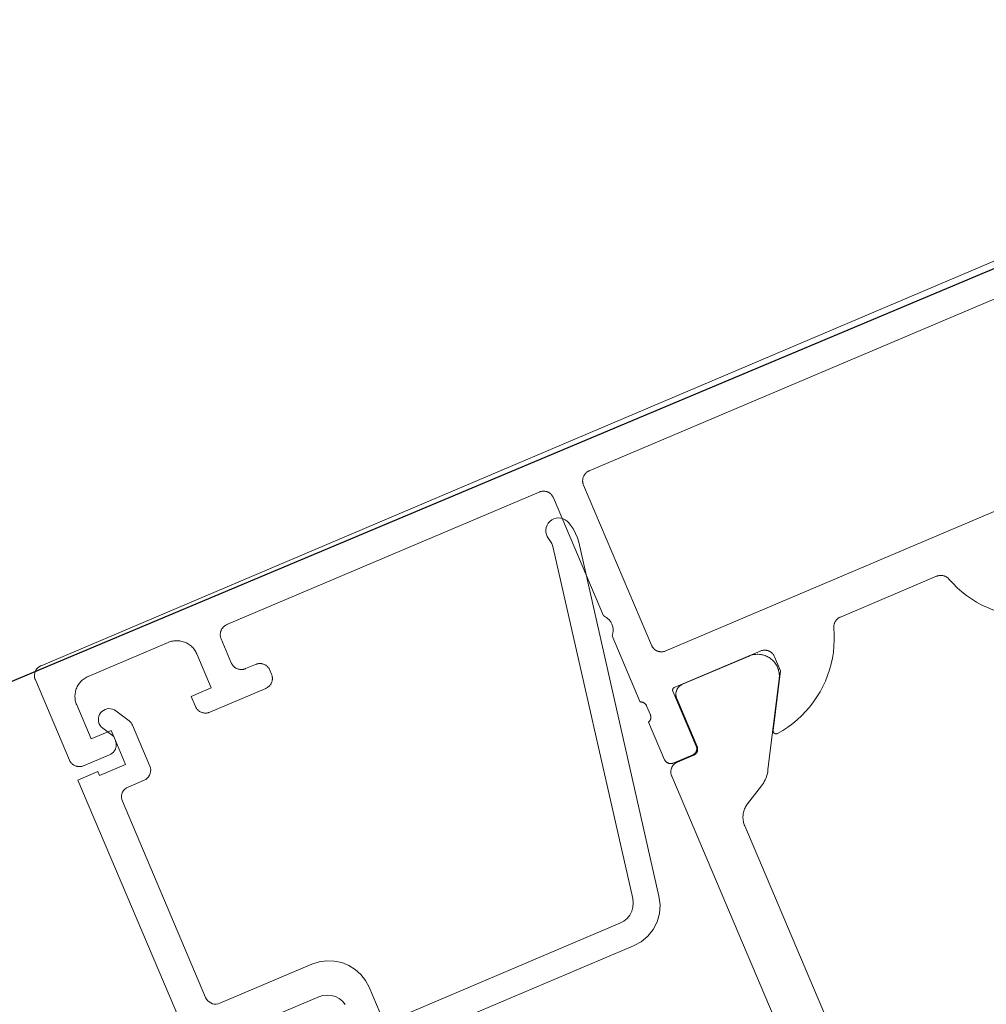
# Model space of a CAD drawing. Header units: metres. Extents: x 63115 to 703450, y -261936 to -53969.
# Tile 106 of 256: x 165708 to 165753, y -143459 to -143414. Entities that reach past the tile are written whole.
import ezdxf

# ---------------------------------------------------------------- set-up
doc = ezdxf.new("R2010")
doc.units = ezdxf.units.M
for name, color, linetype in [('_02Binnenwanden', 2, 'Continuous'), ('_03-PROJECTION', 1, 'Continuous'), ('LAYER98', 7, 'Continuous')]:
    doc.layers.add(name, color=color, linetype=linetype)

# ---------------------------------------------------------------- blocks, each defined once
blk = doc.blocks.new('*U164')
at = {"layer": 'LAYER98', "color": 7, "linetype": 'Continuous', "lineweight": 9}
for points in [[(887.8770047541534, 59.68442252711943), (887.8779813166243, 59.71127799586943), (887.8799344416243, 59.73837760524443), (887.8838406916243, 59.76523307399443), (887.8887235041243, 59.79184440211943), (887.8955594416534, 59.81821158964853), (887.9033719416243, 59.84409049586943), (887.9131375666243, 59.86948112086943), (887.9238797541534, 59.89438346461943), (887.9355985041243, 59.91855338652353), (887.9492703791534, 59.94199088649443), (887.9639188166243, 59.96494010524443), (887.9795438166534, 59.98691276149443), (887.9961453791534, 60.00790885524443), (888.0147000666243, 60.02817252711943), (888.0332547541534, 60.04721549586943), (888.0537625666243, 60.06552604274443), (888.0742703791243, 60.08237174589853), (888.0967313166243, 60.09824088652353), (888.1191922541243, 60.11264518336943), (888.1436063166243, 60.12607291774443), (888.1670438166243, 60.13803580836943), (888.1924344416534, 60.14877799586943), (888.2178250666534, 60.15805533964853), (888.2432156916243, 60.16611198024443), (888.2695828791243, 60.17270377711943), (888.2969266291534, 60.17783073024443), (888.3232938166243, 60.18149283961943), (888.3506375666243, 60.18369010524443), (888.3770047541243, 60.18442252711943)], [(888.3770047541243, 60.18442252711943), (937.3770047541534, 60.18442252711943)], [(887.8770047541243, 55.68442252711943), (887.8770047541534, 59.68442252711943)], [(890.1777860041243, 58.88437369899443), (890.1230985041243, 58.88290885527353), (890.0693875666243, 58.87851432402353), (890.0156766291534, 58.87119010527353), (889.9619656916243, 58.86093619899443), (889.9102078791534, 58.84775260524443), (889.8584500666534, 58.83188346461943), (889.8076688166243, 58.81332877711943), (889.7578641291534, 58.79184440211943), (889.7090360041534, 58.76791862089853), (889.6621610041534, 58.74106315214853), (889.6162625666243, 58.71201041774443), (889.5723172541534, 58.68051627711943), (889.5303250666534, 58.64658073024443), (889.4893094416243, 58.61020377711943), (889.4512235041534, 58.57211783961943), (889.4150906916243, 58.53159049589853), (889.3809110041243, 58.48959830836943), (889.3496610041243, 58.44540885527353), (889.3203641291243, 58.39975455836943), (889.2939969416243, 58.35263541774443), (889.2695828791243, 58.30429557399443), (889.2480985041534, 58.25449088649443), (889.2295438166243, 58.20370963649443), (889.2139188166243, 58.15195182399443), (889.2002469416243, 58.09921744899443), (889.1904813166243, 58.04599479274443), (889.1836453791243, 57.99252799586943), (889.1787625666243, 57.93857291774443), (889.1777860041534, 57.88437369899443)], [(894.1777860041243, 58.88437369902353), (890.1777860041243, 58.88437369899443)], [(895.1777860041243, 57.88437369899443), (895.1758328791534, 57.93857291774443), (895.1719266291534, 57.99252799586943), (895.1641141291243, 58.04599479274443), (895.1543485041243, 58.09921744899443), (895.1406766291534, 58.15195182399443), (895.1250516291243, 58.20370963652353), (895.1064969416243, 58.25449088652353), (895.0850125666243, 58.30429557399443), (895.0605985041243, 58.35263541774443), (895.0342313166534, 58.39999869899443), (895.0049344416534, 58.44540885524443), (894.9736844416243, 58.48959830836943), (894.9395047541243, 58.53183463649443), (894.9033719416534, 58.57211783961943), (894.8652860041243, 58.61044791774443), (894.8242703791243, 58.64658073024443), (894.7822781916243, 58.68051627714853), (894.7383328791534, 58.71201041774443), (894.6924344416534, 58.74130729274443), (894.6455594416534, 58.76791862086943), (894.5977078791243, 58.79184440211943), (894.5479031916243, 58.81332877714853), (894.4971219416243, 58.83188346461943), (894.4443875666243, 58.84799674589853), (894.3926297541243, 58.86093619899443), (894.3389188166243, 58.87119010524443), (894.2852078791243, 58.87851432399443), (894.2314969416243, 58.88290885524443), (894.1777860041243, 58.88437369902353)], [(896.9775906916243, 58.58432487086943), (896.9502469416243, 58.58359244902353), (896.9229031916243, 58.58139518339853), (896.8965360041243, 58.57773307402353), (896.8701688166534, 58.57260612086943), (896.8438016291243, 58.56601432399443), (896.8174344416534, 58.55820182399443), (896.7920438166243, 58.54892448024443), (896.7676297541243, 58.53818229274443), (896.7432156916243, 58.52597526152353), (896.7197781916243, 58.51279166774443), (896.6963406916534, 58.49814323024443), (896.6748563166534, 58.48227408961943), (896.6533719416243, 58.46542838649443), (896.6338406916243, 58.44736198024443), (896.6143094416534, 58.42807487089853), (896.5967313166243, 58.40805533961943), (896.5791531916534, 58.38681510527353), (896.5635281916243, 58.36484244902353), (896.5488797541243, 58.34213737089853), (896.5352078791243, 58.31845573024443), (896.5234891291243, 58.29428580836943), (896.5127469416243, 58.26938346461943), (896.5039578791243, 58.24399283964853), (896.4951688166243, 58.21811393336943), (896.4893094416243, 58.19174674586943), (896.4834500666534, 58.16513541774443), (896.4805203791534, 58.13827994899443), (896.4785672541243, 58.11142448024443), (896.4775906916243, 58.08432487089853)], [(912.5772000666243, 58.58432487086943), (896.9775906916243, 58.58432487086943)], [(913.0772000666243, 58.08432487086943), (913.0762235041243, 58.11142448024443), (913.0742703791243, 58.13827994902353), (913.0703641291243, 58.16513541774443), (913.0654813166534, 58.19174674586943), (913.0586453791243, 58.21811393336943), (913.0508328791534, 58.24399283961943), (913.0420438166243, 58.26938346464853), (913.0313016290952, 58.29428580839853), (913.0186063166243, 58.31845573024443), (913.0059110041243, 58.34213737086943), (912.9912625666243, 58.36484244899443), (912.9756375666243, 58.38681510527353), (912.9580594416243, 58.40805533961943), (912.9404813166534, 58.42807487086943), (912.9209500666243, 58.44736198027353), (912.9014188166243, 58.46542838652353), (912.8799344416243, 58.48227408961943), (912.8574735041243, 58.49814323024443), (912.8350125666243, 58.51279166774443), (912.8115750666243, 58.52597526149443), (912.7871610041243, 58.53818229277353), (912.7627469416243, 58.54892448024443), (912.7373563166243, 58.55820182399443), (912.7109891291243, 58.56601432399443), (912.6846219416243, 58.57260612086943), (912.6582547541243, 58.57773307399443), (912.6309110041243, 58.58139518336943), (912.6045438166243, 58.58359244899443), (912.5772000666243, 58.58432487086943)], [(915.0772000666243, 58.58432487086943), (915.0498563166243, 58.58359244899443), (915.0234891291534, 58.58139518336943), (914.9961453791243, 58.57773307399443), (914.9697781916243, 58.57260612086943), (914.9434110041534, 58.56601432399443), (914.9180203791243, 58.55820182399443), (914.8926297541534, 58.54892448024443), (914.8672391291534, 58.53818229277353), (914.8428250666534, 58.52597526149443), (914.8193875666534, 58.51279166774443), (914.7969266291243, 58.49814323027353), (914.7744656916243, 58.48227408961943), (914.7539578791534, 58.46542838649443), (914.7334500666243, 58.44736198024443), (914.7139188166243, 58.42807487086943), (914.6963406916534, 58.40805533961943), (914.6797391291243, 58.38681510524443), (914.6631375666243, 58.36484244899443), (914.6484891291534, 58.34213737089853), (914.6357938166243, 58.31845573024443), (914.6230985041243, 58.29428580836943), (914.6133328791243, 58.26938346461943), (914.6035672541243, 58.24399283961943), (914.5957547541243, 58.21811393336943), (914.5889188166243, 58.19174674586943), (914.5840360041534, 58.16513541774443), (914.5801297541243, 58.13827994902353), (914.5781766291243, 58.11142448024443), (914.5772000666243, 58.08432487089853)], [(935.8770047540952, 58.58432487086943), (915.0772000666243, 58.58432487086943)], [(896.4775906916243, 58.08432487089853), (896.4775906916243, 56.88437369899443)], [(913.0772000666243, 52.18442252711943), (913.0772000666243, 58.08432487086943)], [(914.5772000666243, 58.08432487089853), (914.5772000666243, 50.08432487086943)], [(889.1777860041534, 57.88437369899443), (889.1777860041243, 56.18442252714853), (890.1777860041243, 56.18442252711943), (890.1777860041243, 55.68442252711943)], [(894.1777860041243, 55.68442252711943), (894.1777860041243, 56.18442252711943), (895.1777860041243, 56.18442252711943), (895.1777860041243, 57.88437369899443)], [(887.8779813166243, 38.18442252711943), (887.8779813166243, 54.68442252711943), (888.8779813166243, 54.68442252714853), (888.8779813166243, 54.48447135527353), (890.1777860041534, 54.48447135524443), (890.1777860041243, 55.88437369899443), (889.8613797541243, 56.43222526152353), (889.8242703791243, 56.51132682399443), (889.8018094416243, 56.59555533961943), (889.7939969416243, 56.68222526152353), (889.8018094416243, 56.76913932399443), (889.8242703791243, 56.85336783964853), (889.8613797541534, 56.93222526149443), (889.9111844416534, 57.00375846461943), (889.9727078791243, 57.06528190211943), (890.0439969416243, 57.11533073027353), (890.1230985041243, 57.15219596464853), (890.2080594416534, 57.17465690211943), (890.2939969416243, 57.18222526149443), (890.3809110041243, 57.17465690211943), (890.4658719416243, 57.15219596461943), (890.5439969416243, 57.11533073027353), (890.6162625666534, 57.06528190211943), (890.6777860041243, 57.00375846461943), (890.7275906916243, 56.93222526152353), (891.1104031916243, 56.26840690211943), (891.1397000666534, 56.20981315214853), (891.1611844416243, 56.14780143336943), (891.1738797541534, 56.08359244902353), (891.1777860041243, 56.01840690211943), (891.1777860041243, 53.98447135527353), (891.1699735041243, 53.89755729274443), (891.1475125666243, 53.81332877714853), (891.1104031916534, 53.73447135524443), (891.0605985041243, 53.66293815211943), (890.9990750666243, 53.60141471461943), (890.9277860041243, 53.55136588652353), (890.8486844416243, 53.51450065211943), (890.7647000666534, 53.49203971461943), (890.6777860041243, 53.48447135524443), (889.8779813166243, 53.48447135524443), (889.7910672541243, 53.47690299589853), (889.7070828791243, 53.45444205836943), (889.6279813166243, 53.41757682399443), (889.5566922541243, 53.36752799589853), (889.4941922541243, 53.30600455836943), (889.4443875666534, 53.23447135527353), (889.4082547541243, 53.15536979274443), (889.3848172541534, 53.07138541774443), (889.3779813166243, 52.98447135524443), (889.3779813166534, 43.18442252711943), (889.3848172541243, 43.09750846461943), (889.4082547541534, 43.01327994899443), (889.4443875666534, 42.93442252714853), (889.4941922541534, 42.86288932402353), (889.5566922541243, 42.80136588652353), (889.6279813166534, 42.75131705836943), (889.7070828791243, 42.71445182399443), (889.7910672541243, 42.69199088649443), (889.8779813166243, 42.68442252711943), (894.4775906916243, 42.68442252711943), (894.8252469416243, 42.65414908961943), (895.1621610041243, 42.56406119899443), (895.4775906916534, 42.41684440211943), (895.7637235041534, 42.21689323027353), (896.0098172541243, 41.97031119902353), (896.2100125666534, 41.68466666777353), (896.3574735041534, 41.36874869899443), (896.4473172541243, 41.03183463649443), (896.4775906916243, 40.68442252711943), (896.4775906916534, 39.38437369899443)], [(896.9775906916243, 38.88437369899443), (908.2490750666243, 38.88437369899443), (908.4463406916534, 38.90414908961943), (908.6367703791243, 38.96249869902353), (908.8105985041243, 39.05722526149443), (908.9629422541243, 39.18466666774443), (909.0869656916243, 39.33945182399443), (909.1787625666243, 39.51596549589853), (909.2334500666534, 39.70688346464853), (912.1670438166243, 55.96616080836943), (912.1807156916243, 56.07431510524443), (912.1816922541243, 56.18344596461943), (912.1709500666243, 56.29184440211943), (912.1484891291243, 56.39853385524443), (912.1367703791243, 56.44369987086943), (912.1182156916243, 56.55063346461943), (912.1201688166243, 56.65927604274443), (912.1416531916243, 56.76572135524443), (912.1816922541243, 56.86630729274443), (912.2402860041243, 56.95786002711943), (912.3154813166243, 57.03696158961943), (912.4023953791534, 57.10092643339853), (912.5010281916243, 57.14780143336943), (912.6055203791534, 57.17612174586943), (912.7139188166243, 57.18442252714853), (912.8223172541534, 57.17270377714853), (912.9258328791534, 57.14145377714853), (913.0225125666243, 57.09140494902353), (913.1074735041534, 57.02475455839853), (913.1797391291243, 56.94321158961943), (913.2354031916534, 56.85019401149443), (913.2734891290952, 56.74814323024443), (913.3096219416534, 56.61264518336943), (913.3545438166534, 56.39926627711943), (913.3760281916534, 56.18222526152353), (913.3730985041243, 55.96420768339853), (913.3477078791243, 55.74765494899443), (910.3848172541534, 39.32944205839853), (910.2764188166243, 38.94736198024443), (910.0938016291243, 38.59457877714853), (909.8457547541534, 38.28476432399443), (909.5410672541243, 38.03012565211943), (909.1914578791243, 37.84067252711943), (908.8125516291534, 37.72397330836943), (908.4170438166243, 37.68442252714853), (894.6777860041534, 37.68442252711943)], [(895.1582547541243, 40.37949088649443), (895.1016141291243, 40.56699088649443), (895.0088406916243, 40.74008658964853), (894.8848172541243, 40.89145377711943), (894.7334500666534, 41.01596549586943), (894.5605985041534, 41.10825065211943), (894.3730985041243, 41.16513541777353), (894.1777860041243, 41.18442252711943), (890.1777860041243, 41.18442252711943)], [(896.4775906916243, 56.88437369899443), (896.4785672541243, 56.85727408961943), (896.4805203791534, 56.83017448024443), (896.4834500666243, 56.80331901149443), (896.4893094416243, 56.77695182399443), (896.4951688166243, 56.75058463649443), (896.5039578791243, 56.72470573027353), (896.5127469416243, 56.69931510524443), (896.5234891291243, 56.67441276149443), (896.5352078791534, 56.65024283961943), (896.5488797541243, 56.62656119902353), (896.5635281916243, 56.60385612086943), (896.5791531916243, 56.58163932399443), (896.5967313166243, 56.56064323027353), (896.6143094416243, 56.54037955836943), (896.6338406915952, 56.52133658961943), (896.6533719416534, 56.50327018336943), (896.6748563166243, 56.48618033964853), (896.6963406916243, 56.47055533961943), (896.7197781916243, 56.45590690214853), (896.7432156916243, 56.44247916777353), (896.7676297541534, 56.43051627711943), (896.7920438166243, 56.41977408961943), (896.8174344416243, 56.41049674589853), (896.8438016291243, 56.40244010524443), (896.8701688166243, 56.39609244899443), (896.8965360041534, 56.39096549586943), (896.9229031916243, 56.38730338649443), (896.9502469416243, 56.38510612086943), (896.9775906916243, 56.38437369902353)], [(896.9775906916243, 56.38437369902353), (897.4775906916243, 56.38437369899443)], [(897.4775906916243, 56.38437369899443), (897.5039578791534, 56.38364127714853), (897.5313016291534, 56.38144401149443), (897.5586453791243, 56.37778190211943), (897.5850125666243, 56.37265494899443), (897.6113797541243, 56.36606315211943), (897.6367703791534, 56.35825065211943), (897.6621610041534, 56.34872916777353), (897.6875516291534, 56.33823112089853), (897.7119656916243, 56.32602408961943), (897.7354031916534, 56.31284049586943), (897.7578641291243, 56.29819205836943), (897.7803250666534, 56.28232291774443), (897.8008328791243, 56.26547721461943), (897.8213406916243, 56.24741080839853), (897.8398953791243, 56.22812369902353), (897.8584500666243, 56.20810416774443), (897.8750516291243, 56.18686393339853), (897.8906766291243, 56.16489127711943), (897.9053250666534, 56.14218619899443), (897.9189969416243, 56.11850455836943), (897.9307156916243, 56.09433463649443), (897.9414578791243, 56.06943229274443), (897.9512235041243, 56.04404166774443), (897.9590360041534, 56.01816276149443), (897.9658719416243, 55.99179557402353), (897.9707547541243, 55.96518424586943), (897.9746610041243, 55.93832877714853), (897.9766141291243, 55.91147330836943), (897.9775906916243, 55.88437369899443)], [(888.3770047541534, 55.18442252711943), (888.3506375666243, 55.18515494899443), (888.3232938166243, 55.18710807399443), (888.2959500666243, 55.19077018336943), (888.2695828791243, 55.19589713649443), (888.2432156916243, 55.20248893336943), (888.2178250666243, 55.21054557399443), (888.1924344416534, 55.21982291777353), (888.1670438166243, 55.23056510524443), (888.1426297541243, 55.24252799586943), (888.1191922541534, 55.25571158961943), (888.0967313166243, 55.27036002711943), (888.0742703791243, 55.28622916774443), (888.0537625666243, 55.30307487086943), (888.0332547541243, 55.32114127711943), (888.0147000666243, 55.34042838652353), (887.9961453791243, 55.36044791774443), (887.9795438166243, 55.38168815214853), (887.9629422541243, 55.40366080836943), (887.9492703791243, 55.42661002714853), (887.9355985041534, 55.45004752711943), (887.9238797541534, 55.47421744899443), (887.9131375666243, 55.49911979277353), (887.9033719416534, 55.52475455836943), (887.8955594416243, 55.55063346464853), (887.8887235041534, 55.57675651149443), (887.8838406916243, 55.60336783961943), (887.8799344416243, 55.63022330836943), (887.8779813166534, 55.65732291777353), (887.8770047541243, 55.68442252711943)], [(890.1777860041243, 55.68442252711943), (890.1768094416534, 55.65732291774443), (890.1748563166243, 55.63022330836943), (890.1709500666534, 55.60336783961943), (890.1660672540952, 55.57675651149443), (890.1592313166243, 55.55063346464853), (890.1514188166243, 55.52475455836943), (890.1416531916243, 55.49911979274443), (890.1309110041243, 55.47421744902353), (890.1191922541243, 55.45004752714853), (890.1055203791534, 55.42661002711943), (890.0908719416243, 55.40366080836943), (890.0752469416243, 55.38168815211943), (890.0586453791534, 55.36044791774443), (890.0400906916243, 55.34042838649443), (890.0215360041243, 55.32114127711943), (890.0010281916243, 55.30307487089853), (889.9795438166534, 55.28622916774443), (889.9580594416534, 55.27036002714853), (889.9355985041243, 55.25571158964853), (889.9111844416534, 55.24252799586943), (889.8877469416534, 55.23056510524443), (889.8623563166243, 55.21982291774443), (889.8369656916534, 55.21054557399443), (889.8115750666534, 55.20248893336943), (889.7852078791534, 55.19589713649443), (889.7578641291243, 55.19077018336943), (889.7314969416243, 55.18710807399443), (889.7041531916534, 55.18515494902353), (889.6777860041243, 55.18442252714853)], [(894.6777860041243, 55.18442252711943), (894.6504422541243, 55.18515494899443), (894.6230985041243, 55.18735221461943), (894.5967313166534, 55.19077018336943), (894.5693875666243, 55.19589713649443), (894.5439969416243, 55.20248893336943), (894.5176297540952, 55.21054557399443), (894.4922391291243, 55.21982291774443), (894.4678250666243, 55.23056510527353), (894.4434110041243, 55.24252799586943), (894.4199735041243, 55.25571158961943), (894.3965360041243, 55.27036002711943), (894.3750516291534, 55.28622916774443), (894.3535672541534, 55.30307487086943), (894.3330594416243, 55.32114127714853), (894.3145047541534, 55.34042838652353), (894.2959500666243, 55.36044791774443), (894.2793485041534, 55.38168815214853), (894.2637235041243, 55.40366080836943), (894.2490750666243, 55.42661002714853), (894.2354031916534, 55.45004752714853), (894.2236844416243, 55.47421744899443), (894.2129422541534, 55.49911979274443), (894.2031766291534, 55.52475455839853), (894.1953641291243, 55.55063346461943), (894.1885281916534, 55.57675651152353), (894.1836453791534, 55.60336783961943), (894.1807156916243, 55.63022330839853), (894.1777860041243, 55.65732291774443), (894.1777860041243, 55.68442252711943)], [(897.9775906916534, 55.68442252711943), (897.9766141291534, 55.65732291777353), (897.9746610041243, 55.63022330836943), (897.9707547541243, 55.60336783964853), (897.9658719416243, 55.57675651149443), (897.9590360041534, 55.55063346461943), (897.9512235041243, 55.52475455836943), (897.9414578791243, 55.49911979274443), (897.9307156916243, 55.47421744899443), (897.9189969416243, 55.45004752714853), (897.9063016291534, 55.42661002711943), (897.8916531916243, 55.40366080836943), (897.8750516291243, 55.38168815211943), (897.8584500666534, 55.36044791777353), (897.8408719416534, 55.34042838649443), (897.8213406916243, 55.32114127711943), (897.8008328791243, 55.30307487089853), (897.7803250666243, 55.28622916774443), (897.7578641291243, 55.27036002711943), (897.7354031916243, 55.25571158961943), (897.7119656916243, 55.24252799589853), (897.6875516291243, 55.23056510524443), (897.6621610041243, 55.21982291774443), (897.6367703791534, 55.21054557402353), (897.6113797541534, 55.20248893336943), (897.5850125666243, 55.19589713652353), (897.5586453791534, 55.19077018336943), (897.5313016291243, 55.18735221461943), (897.5039578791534, 55.18515494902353), (897.4775906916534, 55.18442252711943)], [(897.9775906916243, 55.88437369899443), (897.9775906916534, 55.68442252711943)], [(889.6777860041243, 55.18442252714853), (888.3770047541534, 55.18442252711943)], [(897.4775906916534, 55.18442252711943), (894.6777860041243, 55.18442252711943)], [(913.0772000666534, 51.18442252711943), (913.1035672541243, 51.21347526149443), (913.1289578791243, 51.24423698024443), (913.1514188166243, 51.27621940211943), (913.1729031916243, 51.30942252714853), (913.1924344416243, 51.34360221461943), (913.2100125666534, 51.37900260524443), (913.2256375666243, 51.41513541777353), (913.2393094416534, 51.45200065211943), (913.2510281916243, 51.48959830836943), (913.2598172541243, 51.52792838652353), (913.2676297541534, 51.56650260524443), (913.2734891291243, 51.60556510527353), (913.2764188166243, 51.64487174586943), (913.2773953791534, 51.68442252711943), (913.2764188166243, 51.72372916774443), (913.2734891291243, 51.76303580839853), (913.2676297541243, 51.80209830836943), (913.2598172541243, 51.84067252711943), (913.2510281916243, 51.87900260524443), (913.2393094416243, 51.91660026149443), (913.2256375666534, 51.95346549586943), (913.2100125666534, 51.98984244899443), (913.1924344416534, 52.02499869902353), (913.1729031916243, 52.05917838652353), (913.1514188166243, 52.09238151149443), (913.1289578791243, 52.12436393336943), (913.1035672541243, 52.15512565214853), (913.0772000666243, 52.18442252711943)], [(913.0772000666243, 47.88437369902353), (913.0772000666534, 51.18442252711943)], [(914.5772000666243, 50.08432487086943), (914.5781766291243, 50.05722526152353), (914.5801297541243, 50.03036979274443), (914.5840360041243, 50.00351432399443), (914.5889188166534, 49.97690299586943), (914.5957547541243, 49.95053580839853), (914.6035672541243, 49.92465690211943), (914.6133328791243, 49.89926627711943), (914.6230985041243, 49.87436393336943), (914.6357938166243, 49.85019401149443), (914.6484891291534, 49.82651237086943), (914.6631375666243, 49.80380729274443), (914.6797391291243, 49.78183463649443), (914.6963406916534, 49.76059440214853), (914.7139188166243, 49.74057487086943), (914.7334500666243, 49.72128776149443), (914.7539578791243, 49.70322135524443), (914.7744656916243, 49.68637565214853), (914.7969266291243, 49.67050651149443), (914.8193875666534, 49.65585807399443), (914.8428250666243, 49.64267448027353), (914.8672391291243, 49.63046744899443), (914.8926297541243, 49.61972526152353), (914.9180203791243, 49.61044791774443), (914.9434110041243, 49.60263541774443), (914.9697781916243, 49.59604362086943), (914.9961453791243, 49.59091666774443), (915.0234891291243, 49.58725455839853), (915.0498563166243, 49.58505729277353), (915.0772000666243, 49.58432487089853)], [(915.0772000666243, 49.58432487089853), (935.8770047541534, 49.58432487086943)], [(913.2773953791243, 47.61118033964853), (913.2773953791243, 47.62631705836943), (913.2764188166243, 47.64145377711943), (913.2744656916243, 47.65659049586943), (913.2715360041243, 47.67148307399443), (913.2686063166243, 47.68613151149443), (913.2647000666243, 47.70077994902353), (913.2598172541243, 47.71518424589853), (913.2539578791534, 47.72910026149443), (913.2471219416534, 47.74277213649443), (913.2402860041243, 47.75619987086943), (913.2324735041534, 47.76913932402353), (913.2236844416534, 47.78159049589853), (913.2139188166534, 47.79355338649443), (913.2041531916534, 47.80502799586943), (913.1934110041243, 47.81601432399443), (913.1826688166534, 47.82626823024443), (913.1709500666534, 47.83603385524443), (913.1592313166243, 47.84506705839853), (913.1465360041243, 47.85336783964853), (913.1328641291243, 47.86093619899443), (913.1201688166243, 47.86801627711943), (913.1055203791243, 47.87411979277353), (913.0918485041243, 47.87973502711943), (913.0772000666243, 47.88437369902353)], [(913.2773953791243, 47.15756705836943), (913.2773953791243, 47.61118033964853)], [(914.7773953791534, 47.88412955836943), (914.7705594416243, 47.88388541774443), (914.7647000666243, 47.88339713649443), (914.7578641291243, 47.88242057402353), (914.7510281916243, 47.88119987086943), (914.7451688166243, 47.87973502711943), (914.7393094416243, 47.87778190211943), (914.7324735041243, 47.87558463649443), (914.7266141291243, 47.87289908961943), (914.7207547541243, 47.86996940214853), (914.7158719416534, 47.86679557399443), (914.7100125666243, 47.86337760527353), (914.7051297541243, 47.85971549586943), (914.6992703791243, 47.85556510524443), (914.6943875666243, 47.85117057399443), (914.6904813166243, 47.84653190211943), (914.6855985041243, 47.84164908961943), (914.6816922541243, 47.83676627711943), (914.6777860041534, 47.83139518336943), (914.6748563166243, 47.82602408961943), (914.6709500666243, 47.82016471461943), (914.6680203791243, 47.81454948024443), (914.6660672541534, 47.80844596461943), (914.6631375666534, 47.80234244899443), (914.6611844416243, 47.79623893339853), (914.6602078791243, 47.78989127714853), (914.6592313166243, 47.78354362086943), (914.6582547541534, 47.77695182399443), (914.6572781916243, 47.77060416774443), (914.6572781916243, 47.76401237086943)], [(914.6572781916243, 47.76401237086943), (914.6572781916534, 45.00424674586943)], [(914.6875516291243, 47.37436393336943), (914.6885281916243, 47.40146354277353), (914.6904813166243, 47.42831901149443), (914.6943875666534, 47.45517448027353), (914.6992703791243, 47.48178580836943), (914.7061063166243, 47.50815299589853), (914.7139188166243, 47.53403190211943), (914.7236844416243, 47.55942252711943), (914.7334500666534, 47.58432487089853), (914.7461453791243, 47.60849479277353), (914.7588406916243, 47.63217643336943), (914.7734891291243, 47.65488151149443), (914.7900906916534, 47.67709830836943), (914.8066922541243, 47.69809440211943), (914.8242703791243, 47.71835807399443), (914.8438016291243, 47.73740104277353), (914.8643094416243, 47.75546744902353), (914.8848172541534, 47.77255729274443), (914.9072781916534, 47.78818229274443), (914.9297391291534, 47.80283073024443), (914.9531766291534, 47.81625846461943), (914.9775906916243, 47.82822135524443), (915.0029813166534, 47.83896354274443), (915.0283719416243, 47.84824088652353), (915.0537625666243, 47.85629752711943), (915.0801297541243, 47.86264518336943), (915.1064969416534, 47.86777213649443), (915.1338406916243, 47.87143424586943), (915.1602078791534, 47.87363151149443), (915.1875516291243, 47.87436393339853)], [(919.0772000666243, 47.88412955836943), (914.7773953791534, 47.88412955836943)], [(915.1875516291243, 47.87436393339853), (918.5147000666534, 47.87436393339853)], [(922.6016141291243, 47.53671744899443), (922.5098172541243, 47.27548698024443), (922.4033719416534, 47.01962760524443), (922.2832547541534, 46.77011588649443), (922.1504422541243, 46.52768424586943), (922.0029813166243, 46.29306510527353), (921.8438016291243, 46.06674674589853), (921.6719266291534, 45.84970573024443), (921.4883328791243, 45.64243033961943), (921.2930203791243, 45.44565299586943), (921.0879422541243, 45.26010612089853), (920.8730985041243, 45.08603385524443), (920.6484891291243, 44.92416862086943), (920.4150906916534, 44.77499869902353), (920.1738797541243, 44.63901237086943), (919.9258328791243, 44.51669791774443), (919.6709500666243, 44.40829948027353), (919.4102078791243, 44.31406119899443), (919.1455594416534, 44.23422721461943), (918.8760281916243, 44.16928580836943), (918.6035672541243, 44.11948112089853), (918.3291531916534, 44.08481315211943)], [(918.5147000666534, 47.87436393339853), (918.5684110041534, 47.87289908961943), (918.6221219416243, 47.86874869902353), (918.6748563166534, 47.86142448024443), (918.7275906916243, 47.85141471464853), (918.7803250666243, 47.83847526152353), (918.8311063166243, 47.82285026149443), (918.8818875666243, 47.80453971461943), (918.9316922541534, 47.78354362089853), (918.9795438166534, 47.75986198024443), (919.0264188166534, 47.73373893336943), (919.0713406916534, 47.70493033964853), (919.1152860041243, 47.67392448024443), (919.1572781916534, 47.64047721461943), (919.1973172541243, 47.60483268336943), (919.2363797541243, 47.56723502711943), (919.2725125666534, 47.52744010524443), (919.3057156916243, 47.48593619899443), (919.3379422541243, 47.44247916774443), (919.3672391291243, 47.39755729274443), (919.3936063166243, 47.35092643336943), (919.4180203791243, 47.30307487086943), (919.4395047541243, 47.25400260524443), (919.4590360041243, 47.20370963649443), (919.4756375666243, 47.15268424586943), (919.4893094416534, 47.10068229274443), (919.5000516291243, 47.04819205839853), (919.5078641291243, 46.99496940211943), (919.5127469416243, 46.94150260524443), (919.5147000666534, 46.88779166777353), (919.5137235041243, 46.83408073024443), (919.5107938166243, 46.78061393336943), (919.5039578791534, 46.72739127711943), (919.4941922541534, 46.67441276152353), (919.4824735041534, 46.62216666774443), (919.4678250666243, 46.57040885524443), (919.4502469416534, 46.51987174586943), (919.4297391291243, 46.47006705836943), (919.4063016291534, 46.42172721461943), (919.3809110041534, 46.37436393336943)], [(919.5772000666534, 47.38412955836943), (919.5762235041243, 47.41122916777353), (919.5742703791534, 47.43808463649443), (919.5703641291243, 47.46494010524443), (919.5654813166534, 47.49155143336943), (919.5596219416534, 47.51791862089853), (919.5508328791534, 47.54379752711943), (919.5420438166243, 47.56918815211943), (919.5313016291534, 47.59409049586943), (919.5195828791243, 47.61826041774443), (919.5059110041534, 47.64194205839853), (919.4912625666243, 47.66464713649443), (919.4756375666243, 47.68661979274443), (919.4580594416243, 47.70786002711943), (919.4404813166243, 47.72787955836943), (919.4209500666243, 47.74716666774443), (919.4014188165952, 47.76523307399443), (919.3799344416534, 47.78207877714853), (919.3584500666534, 47.79794791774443), (919.3350125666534, 47.81259635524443), (919.3115750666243, 47.82577994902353), (919.2871610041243, 47.83774283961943), (919.2627469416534, 47.84848502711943), (919.2373563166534, 47.85800651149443), (919.2109891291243, 47.86581901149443), (919.1846219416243, 47.87241080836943), (919.1582547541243, 47.87753776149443), (919.1318875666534, 47.88119987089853), (919.1045438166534, 47.88339713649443), (919.0772000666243, 47.88412955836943)], [(923.0772000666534, 47.88437369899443), (923.0498563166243, 47.88364127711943), (923.0225125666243, 47.88119987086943), (922.9951688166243, 47.87753776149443), (922.9688016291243, 47.87241080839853), (922.9424344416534, 47.86557487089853), (922.9160672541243, 47.85751823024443), (922.8906766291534, 47.84799674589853), (922.8652860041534, 47.83701041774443), (922.8408719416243, 47.82455924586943), (922.8164578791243, 47.81113151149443), (922.7939969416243, 47.79599479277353), (922.7715360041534, 47.77988151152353), (922.7500516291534, 47.76254752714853), (922.7305203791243, 47.74399283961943), (922.7109891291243, 47.72446158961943), (922.6934110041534, 47.70395377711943), (922.6758328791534, 47.68246940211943), (922.6602078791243, 47.66000846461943), (922.6455594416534, 47.63657096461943), (922.6328641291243, 47.61264518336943), (922.6211453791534, 47.58798698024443), (922.6104031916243, 47.56259635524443), (922.6016141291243, 47.53671744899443)], [(927.8779813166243, 47.88437369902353), (923.0772000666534, 47.88437369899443)], [(928.3535672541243, 47.53671744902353), (928.3447781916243, 47.56259635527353), (928.3340360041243, 47.58798698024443), (928.3223172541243, 47.61264518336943), (928.3096219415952, 47.63681510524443), (928.2949735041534, 47.66000846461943), (928.2793485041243, 47.68246940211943), (928.2617703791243, 47.70395377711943), (928.2441922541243, 47.72446158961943), (928.2246610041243, 47.74423698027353), (928.2041531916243, 47.76254752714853), (928.1836453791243, 47.77988151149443), (928.1611844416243, 47.79599479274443), (928.1377469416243, 47.81113151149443), (928.1143094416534, 47.82455924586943), (928.0898953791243, 47.83701041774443), (928.0645047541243, 47.84799674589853), (928.0391141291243, 47.85751823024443), (928.0127469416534, 47.86557487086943), (927.9863797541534, 47.87241080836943), (927.9590360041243, 47.87753776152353), (927.9326688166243, 47.88119987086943), (927.9053250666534, 47.88364127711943), (927.8779813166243, 47.88437369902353)], [(932.6260281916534, 44.08530143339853), (932.3516141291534, 44.11996940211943), (932.0791531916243, 44.17001823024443), (931.8096219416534, 44.23471549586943), (931.5449735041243, 44.31454948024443), (931.2842313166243, 44.40878776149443), (931.0293485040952, 44.51718619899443), (930.7813016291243, 44.63974479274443), (930.5400906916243, 44.77548698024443), (930.3066922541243, 44.92465690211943), (930.0820828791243, 45.08652213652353), (929.8672391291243, 45.26035026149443), (929.6611844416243, 45.44614127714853), (929.4668485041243, 45.64267448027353), (929.2832547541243, 45.84994987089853), (929.1113797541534, 46.06699088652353), (928.9522000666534, 46.29330924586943), (928.8047391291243, 46.52792838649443), (928.6709500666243, 46.77036002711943), (928.5518094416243, 47.01987174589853), (928.4453641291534, 47.27548698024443), (928.3535672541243, 47.53671744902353)], [(913.0772000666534, 46.88437369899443), (913.0918485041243, 46.88901237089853), (913.1055203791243, 46.89438346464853), (913.1201688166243, 46.90073112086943), (913.1328641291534, 46.90756705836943), (913.1465360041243, 46.91537955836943), (913.1592313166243, 46.92368033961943), (913.1709500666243, 46.93271354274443), (913.1826688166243, 46.94247916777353), (913.1934110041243, 46.95273307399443), (913.2041531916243, 46.96371940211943), (913.2139188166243, 46.97519401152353), (913.2236844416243, 46.98715690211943), (913.2324735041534, 46.99960807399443), (913.2402860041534, 47.01254752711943), (913.2471219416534, 47.02573112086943), (913.2539578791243, 47.03964713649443), (913.2598172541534, 47.05356315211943), (913.2647000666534, 47.06796744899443), (913.2686063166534, 47.08237174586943), (913.2715360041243, 47.09726432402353), (913.2744656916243, 47.11215690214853), (913.2764188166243, 47.12729362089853), (913.2773953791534, 47.14243033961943), (913.2773953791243, 47.15756705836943)], [(914.6885281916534, 44.97446158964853), (914.6875516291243, 47.37436393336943)], [(918.1963406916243, 44.29135612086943), (919.5772000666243, 46.68417838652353), (919.5772000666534, 47.38412955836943)], [(913.0772000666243, 45.00424674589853), (913.0772000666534, 46.88437369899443)], [(919.3809110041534, 46.37436393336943), (917.2666531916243, 42.71298698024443)], [(913.3770047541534, 44.70444205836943), (913.3613797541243, 44.70468619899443), (913.3447781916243, 44.70615104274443), (913.3291531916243, 44.70834830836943), (913.3125516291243, 44.71127799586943), (913.2969266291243, 44.71518424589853), (913.2813016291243, 44.72006705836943), (913.2666531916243, 44.72568229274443), (913.2510281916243, 44.73202994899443), (913.2363797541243, 44.73935416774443), (913.2227078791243, 44.74716666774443), (913.2090360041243, 44.75595573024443), (913.1953641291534, 44.76547721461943), (913.1826688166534, 44.77573112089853), (913.1709500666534, 44.78647330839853), (913.1592313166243, 44.79794791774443), (913.1484891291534, 44.81015494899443), (913.1387235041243, 44.82285026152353), (913.1289578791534, 44.83603385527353), (913.1201688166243, 44.84970573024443), (913.1123563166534, 44.86386588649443), (913.1055203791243, 44.87827018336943), (913.0986844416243, 44.89340690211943), (913.0928250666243, 44.90854362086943), (913.0879422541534, 44.92416862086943), (913.0840360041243, 44.93979362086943), (913.0811063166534, 44.95590690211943), (913.0791531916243, 44.97177604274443), (913.0781766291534, 44.98813346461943), (913.0772000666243, 45.00424674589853)], [(914.6572781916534, 45.00424674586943), (914.6572781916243, 44.98813346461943), (914.6553250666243, 44.97177604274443), (914.6533719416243, 44.95590690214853), (914.6504422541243, 44.93979362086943), (914.6465360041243, 44.92416862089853), (914.6416531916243, 44.90854362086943), (914.6357938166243, 44.89340690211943), (914.6299344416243, 44.87827018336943), (914.6221219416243, 44.86386588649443), (914.6143094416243, 44.84970573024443), (914.6055203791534, 44.83603385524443), (914.5957547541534, 44.82285026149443), (914.5859891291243, 44.81015494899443), (914.5752469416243, 44.79794791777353), (914.5635281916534, 44.78647330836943), (914.5518094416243, 44.77573112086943), (914.5391141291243, 44.76547721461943), (914.5254422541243, 44.75595573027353), (914.5117703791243, 44.74716666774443), (914.4980985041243, 44.73935416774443), (914.4834500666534, 44.73202994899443), (914.4688016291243, 44.72568229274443), (914.4531766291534, 44.72006705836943), (914.4375516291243, 44.71518424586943), (914.4219266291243, 44.71127799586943), (914.4063016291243, 44.70834830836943), (914.3897000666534, 44.70615104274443), (914.3730985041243, 44.70468619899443), (914.3574735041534, 44.70444205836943)], [(914.3877469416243, 44.67441276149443), (914.4043485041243, 44.67490104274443), (914.4209500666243, 44.67612174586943), (914.4365750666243, 44.67831901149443), (914.4522000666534, 44.68149283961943), (914.4688016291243, 44.68539908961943), (914.4834500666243, 44.69003776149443), (914.4990750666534, 44.69565299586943), (914.5137235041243, 44.70224479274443), (914.5283719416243, 44.70932487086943), (914.5430203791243, 44.71738151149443), (914.5566922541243, 44.72617057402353), (914.5693875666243, 44.73569205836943), (914.5820828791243, 44.74570182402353), (914.5947781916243, 44.75668815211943), (914.6055203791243, 44.76816276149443), (914.6162625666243, 44.78012565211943), (914.6270047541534, 44.79282096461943), (914.6367703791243, 44.80600455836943), (914.6455594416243, 44.81967643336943), (914.6533719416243, 44.83383658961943), (914.6602078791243, 44.84848502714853), (914.6670438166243, 44.86337760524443), (914.6719266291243, 44.87875846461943), (914.6768094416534, 44.89413932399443), (914.6807156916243, 44.91000846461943), (914.6836453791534, 44.92587760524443), (914.6865750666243, 44.94199088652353), (914.6875516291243, 44.95810416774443), (914.6885281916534, 44.97446158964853)], [(913.0781766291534, 44.17441276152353), (913.0781766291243, 44.20151237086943), (913.0811063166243, 44.22836783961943), (913.0840360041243, 44.25522330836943), (913.0898953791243, 44.28183463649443), (913.0957547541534, 44.30820182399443), (913.1035672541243, 44.33408073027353), (913.1133328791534, 44.35947135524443), (913.1240750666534, 44.38437369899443), (913.1357938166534, 44.40854362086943), (913.1494656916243, 44.43222526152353), (913.1641141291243, 44.45493033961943), (913.1797391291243, 44.47690299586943), (913.1963406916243, 44.49814323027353), (913.2148953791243, 44.51816276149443), (913.2334500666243, 44.53744987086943), (913.2539578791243, 44.55551627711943), (913.2754422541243, 44.57236198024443), (913.2969266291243, 44.58823112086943), (913.3203641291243, 44.60287955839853), (913.3438016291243, 44.61606315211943), (913.3682156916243, 44.62827018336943), (913.3926297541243, 44.63901237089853), (913.4180203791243, 44.64828971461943), (913.4443875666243, 44.65610221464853), (913.4697781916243, 44.66269401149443), (913.4971219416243, 44.66782096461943), (913.5234891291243, 44.67148307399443), (913.5508328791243, 44.67368033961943), (913.5781766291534, 44.67441276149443)], [(914.3574735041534, 44.70444205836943), (913.3770047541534, 44.70444205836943)], [(913.5781766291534, 44.67441276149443), (914.3877469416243, 44.67441276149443)], [(913.0781766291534, 19.09433463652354), (913.0781766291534, 44.17441276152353)], [(918.3291531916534, 44.08481315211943), (918.3213406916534, 44.08408073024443), (918.3135281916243, 44.08408073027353), (918.3066922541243, 44.08432487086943), (918.2988797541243, 44.08505729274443), (918.2910672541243, 44.08627799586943), (918.2842313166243, 44.08774283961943), (918.2764188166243, 44.08969596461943), (918.2695828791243, 44.09189323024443), (918.2627469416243, 44.09482291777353), (918.2559110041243, 44.09775260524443), (918.2490750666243, 44.10141471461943), (918.2422391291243, 44.10507682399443), (918.2363797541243, 44.10922721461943), (918.2295438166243, 44.11386588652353), (918.2236844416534, 44.11874869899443), (918.2188016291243, 44.12387565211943), (918.2129422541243, 44.12924674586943), (918.2080594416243, 44.13510612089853), (918.2041531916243, 44.14120963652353), (918.1992703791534, 44.14731315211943), (918.1953641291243, 44.15390494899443), (918.1924344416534, 44.16049674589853), (918.1885281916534, 44.16733268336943), (918.1855985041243, 44.17441276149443), (918.1836453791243, 44.18149283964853), (918.1816922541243, 44.18881705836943), (918.1797391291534, 44.19614127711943), (918.1787625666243, 44.20370963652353), (918.1777860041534, 44.21127799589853), (918.1777860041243, 44.21884635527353), (918.1777860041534, 44.22641471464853), (918.1777860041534, 44.23398307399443), (918.1787625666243, 44.24155143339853), (918.1797391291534, 44.24887565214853), (918.1816922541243, 44.25619987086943), (918.1836453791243, 44.26352408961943), (918.1865750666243, 44.27084830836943), (918.1895047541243, 44.27768424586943), (918.1924344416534, 44.28452018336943), (918.1963406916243, 44.29135612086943)], [(917.2666531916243, 42.71298698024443), (917.2246610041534, 42.64438346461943), (917.1787625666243, 42.57822135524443), (917.1299344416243, 42.51474479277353), (917.0772000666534, 42.45395377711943), (917.0215360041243, 42.39584830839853), (916.9629422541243, 42.34091666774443), (916.9014188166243, 42.28915885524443), (916.8379422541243, 42.24081901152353), (916.7705594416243, 42.19614127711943), (916.7022000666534, 42.15488151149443)], [(916.7022000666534, 42.15488151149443), (915.7881375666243, 41.64194205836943)], [(915.7881375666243, 41.64194205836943), (915.7432156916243, 41.61484244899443), (915.6992703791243, 41.58530143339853), (915.6563016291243, 41.55356315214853), (915.6162625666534, 41.51962760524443), (915.5772000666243, 41.48349479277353), (915.5400906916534, 41.44540885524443), (915.5059110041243, 41.40536979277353), (915.4727078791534, 41.36362174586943), (915.4424344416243, 41.32016471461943), (915.4150906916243, 41.27524283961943), (915.3897000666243, 41.22885612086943), (915.3662625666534, 41.18124869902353), (915.3457547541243, 41.13242057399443), (915.3281766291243, 41.08237174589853), (915.3125516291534, 41.03183463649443), (915.2998563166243, 40.98032096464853), (915.2900906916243, 40.92831901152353), (915.2832547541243, 40.87582877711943), (915.2793485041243, 40.82285026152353), (915.2773953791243, 40.77011588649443)], [(915.2773953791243, 40.77011588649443), (915.2773953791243, 22.49887565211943)]]:
    blk.add_lwpolyline(points, dxfattribs=at)
blk = doc.blocks.new('pui_02')
at = {"layer": '_03-PROJECTION'}
blk.add_lwpolyline([(3683.244043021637, -2153.988632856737), (2813.270357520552, -2519.631631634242), (1888.23174534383, -2684.238897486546), (1593.734591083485, -2716.682861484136), (0, -2821.903073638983)], dxfattribs=at)
at = {"layer": '_03-PROJECTION', "rotation": 23}
blk.add_blockref('*U164', (2815.710078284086, -2587.146756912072), dxfattribs=at)

msp = doc.modelspace()

# ---------------------------------------------------------------- block references
at = {"layer": '_02Binnenwanden'}
msp.add_blockref('pui_02', (162099.3689603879, -141258.610109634), dxfattribs=at)

doc.saveas('drawing.dxf')
